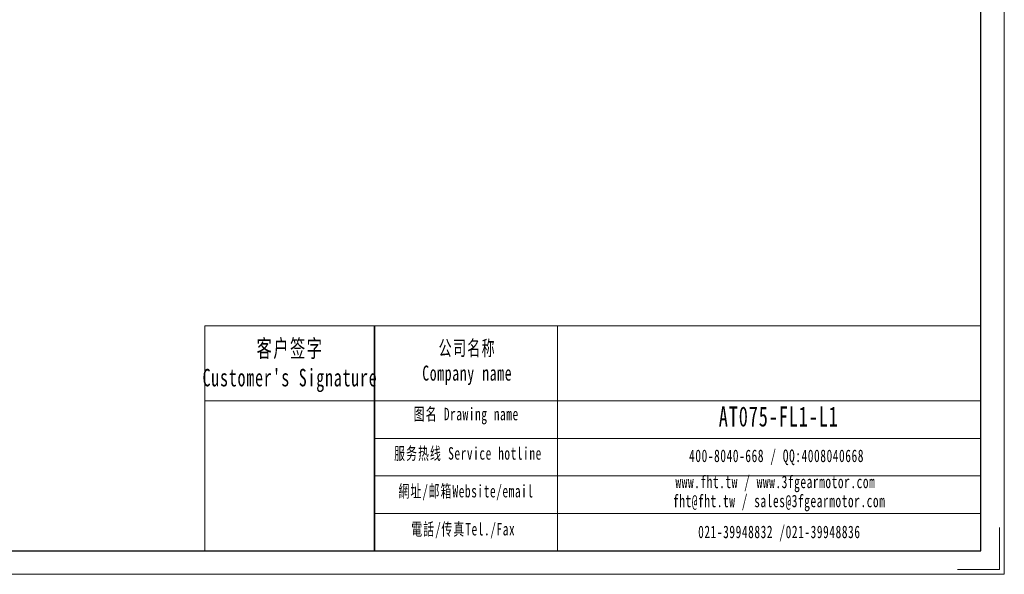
# Model space of a CAD drawing. Header units: millimetres. Extents: x -107 to 651, y -87 to 448.
# Tile 2 of 3: x 272 to 651, y -87 to 126. Entities that reach past the tile are written whole.
import ezdxf

# ---------------------------------------------------------------- set-up
doc = ezdxf.new("R2010")
doc.units = ezdxf.units.MM
doc.layers.get('0').update_dxf_attribs({"lineweight": 35})
for name, color, linetype, lineweight in [('7标注层', 4, 'Continuous', 18), ('SLD-0', 7, 'Continuous', 18), ('图框_外框线', 7, 'Continuous', 18)]:
    doc.layers.add(name, color=color, linetype=linetype, lineweight=lineweight)
doc.styles.add('标准', font='txt', dxfattribs={"width": 0.667})

msp = doc.modelspace()

# ---------------------------------------------------------------- linework, layer by layer
msp.add_line((408.6825, 8.1534), (408.6825, -78.4307))
at = {"layer": '7标注层', "color": 0}
msp.add_line((343.3683, 8.1534), (343.3683, -78.4159), dxfattribs=at)
at = {"layer": '图框_外框线'}
for p, q in [((343.3683, 8.1534), (408.6825, 8.1534)), ((408.6825, 8.1534), (408.6825, -78.4159)), ((408.6825, 8.1534), (641.8727, 8.1534)), ((479.0541, 8.1534), (479.0541, -78.4159)), ((343.3683, -20.7348), (408.6825, -20.7348)), ((408.6825, -20.7348), (641.8727, -20.7348)), ((408.6825, -35.179), (641.8727, -35.179)), ((408.6825, -49.6231), (641.8727, -49.6231)), ((408.6825, -64.0672), (641.8727, -64.0672))]:
    msp.add_line(p, q, dxfattribs=at)
at = {"layer": '图框_外框线', "color": 3}
msp.add_lwpolyline([(-106.5878, -87.4335), (650.8903, -87.4335), (650.8903, 448.2118), (-106.5878, 448.2118)], close=True, dxfattribs=at)
at = {"layer": '图框_外框线', "color": 3, "lineweight": 25}
msp.add_lwpolyline([(-61.4998, -78.4159), (641.8727, -78.4159), (641.8727, 439.1942), (-61.4998, 439.1942)], close=True, dxfattribs=at)
at = {"layer": '图框_外框线', "color": 3}
msp.add_lwpolyline([(649.0868, -69.3983), (649.0868, -85.6299), (632.8551, -85.6299)], dxfattribs=at)

# ---------------------------------------------------------------- texts
at = {"layer": 'SLD-0', "color": 1, "attachment_point": 2, "style": '标准'}
for s, insert, char_height, width in [("\\T1.1;客户签字\\PCustomer's Signature", (376.138, 2.8089), 6.740586, 83.853585), ('\\T1.1;公司名称\\PCompany name', (444.3146, 2.4511), 5.777645, 74.802465), ('\\T1.1;图名 Drawing name', (443.9197, -23.3974), 4.814704, 61.573733), ('\\T1.1;\\pxt4.375;{\\C256;AT075-FL1-L1}', (564.1288, -22.8961), 7.703527, 49.05448), ('\\T1.1;服务热线 Service hotline', (444.6024, -38.5372), 4.814704, 68.599054), ('\\T1.1;400-8040-668 / QQ:4008040668', (563.2867, -39.4571), 4.814704, 140.182086), ('\\T1.1;www.fht.tw / www.3fgearmotor.com ', (562.8428, -49.4855), 4.814704, 140.339892), ('\\T1.1;網址/邮箱Website/email', (443.8527, -53.0431), 4.814704, 71.405159), ('\\T1.1;\\pxt12;fht@fht.tw / sales@3fgearmotor.com ', (564.3101, -56.817), 4.814704, 140.339892), ('\\T1.1;電話/传真Tel./Fax', (442.774, -67.6622), 4.814704, 72.263953), ('\\T1.1;021-39948832 /021-39948836 ', (564.3604, -68.7149), 4.814704, 107.160124)]:
    msp.add_mtext(s, dxfattribs=dict(at, insert=insert, char_height=char_height, width=width))

doc.saveas('drawing.dxf')
